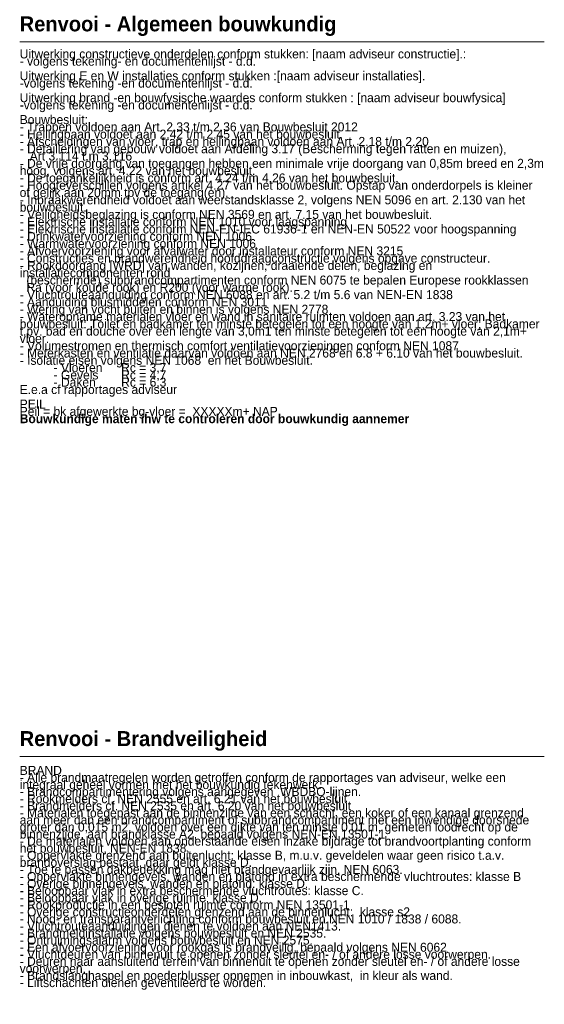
# Model space of a CAD drawing. Header units: millimetres. Extents: x -287545 to 1001608, y -673832 to 307178.
# Tile 63 of 64: x 992871 to 1001608, y -659737 to -643331. Entities that reach past the tile are written whole.
import ezdxf

# ---------------------------------------------------------------- set-up
doc = ezdxf.new("R2010")
doc.units = ezdxf.units.MM
doc.header["$MEASUREMENT"] = 0
doc.styles.add('GENERATED_STYLE_5', font='txt')
doc.styles.add('GENERATED_STYLE_6', font='txt')

msp = doc.modelspace()

# ---------------------------------------------------------------- linework, layer by layer
at = {"color": 1, "linetype": 'Continuous', "lineweight": 0}
for p, q in [((992871.1, -643699), (1001608.2, -643699)), ((992871.1, -655608.6), (1001608.2, -655608.6))]:
    msp.add_line(p, q, dxfattribs=at)

# ---------------------------------------------------------------- texts
at = {"color": 9, "linetype": 'Continuous', "lineweight": 0, "char_height": 250, "attachment_point": 7, "style": 'GENERATED_STYLE_6'}
for s, insert in [('\\A1;{\\pql;\\fFavorit Std|b1|i0|c0|p0;\\W1.000000;Renvooi\\fFavorit Std|b1|i0|c0|p0;\\W1.000000; - Algemeen bouwkundig}', (992871.1, -643602.8)), ('\\A1;{\\pql;\\fFavorit Std|b1|i0|c0|p0;\\W1.000000;Renvooi\\fFavorit Std|b1|i0|c0|p0;\\W1.000000; - Brandveiligheid}', (992871.1, -655512.4))]:
    msp.add_mtext(s, dxfattribs=dict(at, insert=insert))
at = {"color": 9, "linetype": 'Continuous', "lineweight": 0, "char_height": 150, "width": 8737.107, "attachment_point": 1, "style": 'GENERATED_STYLE_5'}
for s, insert, line_spacing_factor in [('\\A1;{\\pql;\\fFavorit Std|b0|i0|c0|p0;\\W1.000000;Uitwerking constructieve onderdelen conform stukken: [naam adviseur constructie].:\\P\\pql;\\fFavorit Std|b0|i0|c0|p0;\\W1.000000;- volgens tekening- en documentenlijst - d.d. \\P\\pql;\\fFavorit Std|b0|i0|c0|p0;\\W1.000000;\\P\\pql;\\fFavorit Std|b0|i0|c0|p0;\\W1.000000;Uitwerking E en W installaties conform stukken :[naam adviseur installaties].\\P\\pql;\\fFavorit Std|b0|i0|c0|p0;\\W1.000000;-volgens tekening -en documentenlijst - d.d. \\P\\pql;\\fFavorit Std|b0|i0|c0|p0;\\W1.000000;\\P\\pql;\\fFavorit Std|b0|i0|c0|p0;\\W1.000000;Uitwerking brand -en bouwfysische waardes conform stukken : [naam adviseur bouwfysica]\\P\\pql;\\fFavorit Std|b0|i0|c0|p0;\\W1.000000;-volgens tekening -en documentenlijst - d.d. \\P\\pql;\\fFavorit Std|b0|i0|c0|p0;\\W1.000000;\\P\\pql;\\fFavorit Std|b0|i0|c0|p0;\\W1.000000;Bouwbesluit:\\P\\pql;\\fFavorit Std|b0|i0|c0|p0;\\W1.000000;- Trappen voldoen aan Art. 2.33 t/m 2.36 van Bouwbesluit 2012\\P\\pql;\\fFavorit Std|b0|i0|c0|p0;\\W1.000000;- Hellingbaan voldoet aan 2.42 t/m 2.45 van het bouwbesluit. \\P\\pql;\\fFavorit Std|b0|i0|c0|p0;\\W1.000000;- Afscheidingen van vloer, trap en hellingbaan voldoen aan Art. 2.18 t/m 2.20\\P\\pql;\\fFavorit Std|b0|i0|c0|p0;\\W1.000000;- Detaillering van gebouw voldoet aan Afdeling 3.17 (Bescherming tegen ratten en muizen), \\P\\pql;\\fFavorit Std|b0|i0|c0|p0;\\W1.000000;   Art 3.114 t.m 3.116\\P\\pql;\\pt564.687,1125.93,1689.93,2255.99,2811.96,3377.79,3939.04,4503.72,5067.03,5627.36,6190.9,6752.14,7316.83,7878.07,8440.01,9000.56,9565.25,10128.6,10692.3,11253.8,11815.7,12379,12943,13504.3,14066.7,14630.2,15197.2,15754.8,16316.2,16882.1,17443.3,18005.3;\\fFavorit Std|b0|i0|c0|p0;\\W1.000000;- De vrije doorgang van toegangen hebben een minimale vrije doorgang van 0,85m breed en 2,3m hoog, volgens art. 4.22 van het bouwbesluit. \\P\\pql;\\fFavorit Std|b0|i0|c0|p0;\\W1.000000;- De toegankelijkheid is conform art. 4.24 t/m 4.26 van het bouwbesluit.\\P\\pql;\\fFavorit Std|b0|i0|c0|p0;\\W1.000000;- Hoogteverschillen volgens artikel 4.27 van het bouwbesluit. Opstap van onderdorpels is kleiner of gelijk aan 20mm tpv de toegang(en).\\P\\pql;\\pt564.687,1125.93,1689.93,2255.99,2811.96,3377.79,3939.04,4503.72,5067.03,5627.36,6190.9,6752.14,7316.83,7878.07,8440.01,9000.56,9565.25,10128.6,10692.3,11253.8,11815.7,12379,12943,13504.3,14066.7,14630.2,15197.2,15754.8,16316.2,16882.1,17443.3,18005.3;\\fFavorit Std|b0|i0|c0|p0;\\W1.000000;- Inbraakwerendheid voldoet aan weerstandsklasse 2, volgens NEN 5096 en art. 2.130 van het bouwbesluit.\\P\\pql;\\pt564.687,1125.93,1689.93,2255.99,2811.96,3377.79,3939.04,4503.72,5067.03,5627.36,6190.9,6752.14,7316.83,7878.07,8440.01,9000.56,9565.25,10128.6,10692.3,11253.8,11815.7,12379,12943,13504.3,14066.7,14630.2,15197.2,15754.8,16316.2,16882.1,17443.3,18005.3;\\fFavorit Std|b0|i0|c0|p0;\\W1.000000;- Veiligheidsbeglazing is conform NEN 3569 en art. 7.15 van het bouwbesluit. \\P\\pql;\\fFavorit Std|b0|i0|c0|p0;\\W1.000000;- Ele\\fFavorit Std|b0|i0|c0|p0;\\W1.000000;k\\fFavorit Std|b0|i0|c0|p0;\\W1.000000;trische installatie conform NEN 1010 voor laagspanning\\P\\pql;\\fFavorit Std|b0|i0|c0|p0;\\W1.000000;- Ele\\fFavorit Std|b0|i0|c0|p0;\\W1.000000;k\\fFavorit Std|b0|i0|c0|p0;\\W1.000000;trische installatie conform NEN-EN-IEC 61936-1 en NEN-EN 50522 voor hoogspanning\\P\\pql;\\fFavorit Std|b0|i0|c0|p0;\\W1.000000;- Drinkwatervoorziening conform NEN 1006\\P\\pql;\\fFavorit Std|b0|i0|c0|p0;\\W1.000000;- Warmwatervoorziening conform NEN 1006\\P\\pql;\\fFavorit Std|b0|i0|c0|p0;\\W1.000000;- Afvoervoorziening voor afvalwater door installateur conform NEN 3215 \\P\\pql;\\pt564.687,1125.93,1689.93,2255.99,2811.96,3377.79,3939.04,4503.72,5067.03,5627.36,6190.9,6752.14,7316.83,7878.07,8440.01,9000.56,9565.25,10128.6,10692.3,11253.8,11815.7,12379,12943,13504.3,14066.7,14630.2,15197.2,15754.8,16316.2,16882.1,17443.3,18005.3;\\fFavorit Std|b0|i0|c0|p0;\\W1.000000;- Constructies en brandwerendheid hoofddraagconstructie volgens opgave constructeur.\\P\\pql;\\fFavorit Std|b0|i0|c0|p0;\\W1.000000;- Rookdoorgang [WRD] van wanden, kozijnen, draaiende delen, beglazing en installatiecomponenten rond      \\P\\pql;\\fFavorit Std|b0|i0|c0|p0;\\W1.000000;  (beschermde) subbrandcompartimenten conform NEN 6075 te bepalen Europese rookklassen \\P\\pql;\\fFavorit Std|b0|i0|c0|p0;\\W1.000000;  Ra (voor koude rook) en R200 (voor warme rook). \\P\\pql;\\fFavorit Std|b0|i0|c0|p0;\\W1.000000;- Vluchtrouteaanduiding conform NEN 6088 en art. 5.2 t/m 5.6 van NEN-EN 1838\\P\\pql;\\fFavorit Std|b0|i0|c0|p0;\\W1.000000;- Aanduiding blusmiddelen conform NEN 3011\\P\\pql;\\fFavorit Std|b0|i0|c0|p0;\\W1.000000;- Wering van vocht buiten en binnen is volgens NEN 2778\\P\\pql;\\fFavorit Std|b0|i0|c0|p0;\\W1.000000;- Wateropname materialen vloer en wand in sanitaire ruimten voldoen aan art. 3.23 van het bouwbesluit: Toilet en badkamer ten minste betegelen tot een hoogte van 1,2m+ vloer; Badkamer t.pv. bad en douche over een lengte van 3,0m1 ten minste betegelen tot een hoogte van 2,1m+ vloer.\\P\\pql;\\fFavorit Std|b0|i0|c0|p0;\\W1.000000;- Volumestromen en thermisch comfort ventilatievoorzieningen conform NEN 1087\\P\\pql;\\pt564.687,1125.93,1689.93,2255.99,2811.96,3377.79,3939.04,4503.72,5067.03,5627.36,6190.9,6752.14,7316.83,7878.07,8440.01,9000.56,9565.25,10128.6,10692.3,11253.8,11815.7,12379,12943,13504.3,14066.7,14630.2,15197.2,15754.8,16316.2,16882.1,17443.3,18005.3;\\fFavorit Std|b0|i0|c0|p0;\\W1.000000;- Meterkasten en ventilatie daarvan voldoen aan NEN 2768 en 6.8 + 6.10 van het bouwbesluit.\\P\\pql;\\fFavorit Std|b0|i0|c0|p0;\\W1.000000;- Isolatie eisen volgens NEN 1068  en het Bouwbesluit. \\P\\pql;\\fFavorit Std|b0|i0|c0|p0;\\W1.000000; ^I- Vloeren ^IRc = 3,7\\P\\pql;\\fFavorit Std|b0|i0|c0|p0;\\W1.000000;^I- Gevels^IRc = 4,7\\P\\pql;\\fFavorit Std|b0|i0|c0|p0;\\W1.000000;^I- Daken^IRc = 6,3\\P\\pql;\\fFavorit Std|b0|i0|c0|p0;\\W1.000000;E.e.a cf rapportages adviseur\\P\\pql;\\pt564.687,1125.93,1689.93,2255.99,2811.96,3377.79,3939.04,4503.72,5067.03,5627.36,6190.9,6752.14,7316.83,7878.07,8440.01,9000.56,9565.25,10128.6,10692.3,11253.8,11815.7,12379,12943,13504.3,14066.7,14630.2,15197.2,15754.8,16316.2,16882.1,17443.3,18005.3;\\fFavorit Std|b0|i0|c0|p0;\\W1.000000;\\P\\pql;\\pt564.687,1125.93,1689.93,2255.99,2811.96,3377.79,3939.04,4503.72,5067.03,5627.36,6190.9,6752.14,7316.83,7878.07,8440.01,9000.56,9565.25,10128.6,10692.3,11253.8,11815.7,12379,12943,13504.3,14066.7,14630.2,15197.2,15754.8,16316.2,16882.1,17443.3,18005.3;\\fFavorit Std|b0|i0|c0|p0;\\W1.000000;PEIL \\P\\pql;\\fFavorit Std|b0|i0|c0|p0;\\W1.000000;Peil = bk afgewerkte bg-vloer =  XXXXXm+ NAP\\P\\pql;\\fFavorit Std|b1|i0|c0|p0;\\C1;\\W1.000000;Bouwkundige maten ihw te controleren door bouwkundig aannemer }', (992871.1, -643826.3), 0.486146), ('\\A1;{\\pql;\\pt565.544,1125.18,1692.2,2254.79,2812.95,3378.5,3938.13,4500.72,5067.74,5627.38,6191.45,6752.56,7316.63,7876.27,8440.34,9001.45,9565.52,10128.1,10692.2,11253.3,11815.9,12381.4,12944,13503.7,14067.7,14630.3,15195.9,15755.5,16316.6,16882.1,17443.3,18007.3;\\fFavorit Std|b0|i0|c0|p0;\\W1.000000;BRAND\\P\\pql;\\pt565.544,1125.18,1692.2,2254.79,2812.95,3378.5,3938.13,4500.72,5067.74,5627.38,6191.45,6752.56,7316.63,7876.27,8440.34,9001.45,9565.52,10128.1,10692.2,11253.3,11815.9,12381.4,12944,13503.7,14067.7,14630.3,15195.9,15755.5,16316.6,16882.1,17443.3,18007.3;\\fFavorit Std|b0|i0|c0|p0;\\W1.000000;- Alle brandmaatregelen worden getroffen conform de rapportages van adviseur, welke een integraal geheel vormen met het bouwkundig tekenwerk.\\P\\pql;\\pt565.544,1125.18,1692.2,2254.79,2812.95,3378.5,3938.13,4500.72,5067.74,5627.38,6191.45,6752.56,7316.63,7876.27,8440.34,9001.45,9565.52,10128.1,10692.2,11253.3,11815.9,12381.4,12944,13503.7,14067.7,14630.3,15195.9,15755.5,16316.6,16882.1,17443.3,18007.3;\\fFavorit Std|b0|i0|c0|p0;\\W1.000000;- Brandcompartimentering volgens aangegeven  WBDBO-lijnen.\\P\\pql;\\pt565.544,1125.18,1692.2,2254.79,2812.95,3378.5,3938.13,4500.72,5067.74,5627.38,6191.45,6752.56,7316.63,7876.27,8440.34,9001.45,9565.52,10128.1,10692.2,11253.3,11815.9,12381.4,12944,13503.7,14067.7,14630.3,15195.9,15755.5,16316.6,16882.1,17443.3,18007.3;\\fFavorit Std|b0|i0|c0|p0;\\W1.000000;- Rookmelders cf. NEN 2555 en art. 6.21 van het bouwbesluit\\P\\pql;\\pt565.544,1125.18,1692.2,2254.79,2812.95,3378.5,3938.13,4500.72,5067.74,5627.38,6191.45,6752.56,7316.63,7876.27,8440.34,9001.45,9565.52,10128.1,10692.2,11253.3,11815.9,12381.4,12944,13503.7,14067.7,14630.3,15195.9,15755.5,16316.6,16882.1,17443.3,18007.3;\\fFavorit Std|b0|i0|c0|p0;\\W1.000000;- Brandmelders cf. NEN 2535 en art. 6.20 van het bouwbesluit\\P\\pql;\\pt565.544,1125.18,1692.2,2254.79,2812.95,3378.5,3938.13,4500.72,5067.74,5627.38,6191.45,6752.56,7316.63,7876.27,8440.34,9001.45,9565.52,10128.1,10692.2,11253.3,11815.9,12381.4,12944,13503.7,14067.7,14630.3,15195.9,15755.5,16316.6,16882.1,17443.3,18007.3;\\fFavorit Std|b0|i0|c0|p0;\\W1.000000;- Materialen toegepast aan de binnenzijde van een schacht, een koker of een kanaal grenzend aan meer dan een brandcompartiment of subbrandcompartiment met een inwendige doorsnede groter dan 0,015 m2, voldoe\\fFavorit Std|b0|i0|c0|p0;\\W1.000000;n\\fFavorit Std|b0|i0|c0|p0;\\W1.000000; over een dikte van ten minste 0,01 m, gemeten loodrecht op de binnenzijde, aan brandklasse A2, bepaald volgens NEN-EN 13501-1\\P\\pql;\\pt565.544,1125.18,1692.2,2254.79,2812.95,3378.5,3938.13,4500.72,5067.74,5627.38,6191.45,6752.56,7316.63,7876.27,8440.34,9001.45,9565.52,10128.1,10692.2,11253.3,11815.9,12381.4,12944,13503.7,14067.7,14630.3,15195.9,15755.5,16316.6,16882.1,17443.3,18007.3;\\fFavorit Std|b0|i0|c0|p0;\\W1.000000;- De materialen voldoen aan onderstaande eisen inzake bijdrage tot brandvoortplanting conform het bouwbesluit, NEN-EN 1838.\\P\\pql;\\pt565.544,1125.18,1692.2,2254.79,2812.95,3378.5,3938.13,4500.72,5067.74,5627.38,6191.45,6752.56,7316.63,7876.27,8440.34,9001.45,9565.52,10128.1,10692.2,11253.3,11815.9,12381.4,12944,13503.7,14067.7,14630.3,15195.9,15755.5,16316.6,16882.1,17443.3,18007.3;\\fFavorit Std|b0|i0|c0|p0;\\W1.000000;- Oppervlakte grenzend aan buitenlucht: klasse B, m.u.v. geveldelen waar geen risico t.a.v. \\fFavorit Std|b0|i0|c0|p0;\\W1.000000;b\\fFavorit Std|b0|i0|c0|p0;\\W1.000000;randoverslag bestaat, daar geldt klasse D.\\P\\pql;\\pt565.544,1125.18,1692.2,2254.79,2812.95,3378.5,3938.13,4500.72,5067.74,5627.38,6191.45,6752.56,7316.63,7876.27,8440.34,9001.45,9565.52,10128.1,10692.2,11253.3,11815.9,12381.4,12944,13503.7,14067.7,14630.3,15195.9,15755.5,16316.6,16882.1,17443.3,18007.3;\\fFavorit Std|b0|i0|c0|p0;\\W1.000000;- Toe te passen dakbedekking mag niet brandgevaarlijk zijn, NEN 6063.\\P\\pql;\\pt565.544,1125.18,1692.2,2254.79,2812.95,3378.5,3938.13,4500.72,5067.74,5627.38,6191.45,6752.56,7316.63,7876.27,8440.34,9001.45,9565.52,10128.1,10692.2,11253.3,11815.9,12381.4,12944,13503.7,14067.7,14630.3,15195.9,15755.5,16316.6,16882.1,17443.3,18007.3;\\fFavorit Std|b0|i0|c0|p0;\\W1.000000;- Oppervlakte binnengevels, wanden en plafond in extra beschermende vluchtroutes: klasse B\\P\\pql;\\pt565.544,1125.18,1692.2,2254.79,2812.95,3378.5,3938.13,4500.72,5067.74,5627.38,6191.45,6752.56,7316.63,7876.27,8440.34,9001.45,9565.52,10128.1,10692.2,11253.3,11815.9,12381.4,12944,13503.7,14067.7,14630.3,15195.9,15755.5,16316.6,16882.1,17443.3,18007.3;\\fFavorit Std|b0|i0|c0|p0;\\W1.000000;- Overige binnengevels, wanden en plafond: klasse D.\\P\\pql;\\pt565.544,1125.18,1692.2,2254.79,2812.95,3378.5,3938.13,4500.72,5067.74,5627.38,6191.45,6752.56,7316.63,7876.27,8440.34,9001.45,9565.52,10128.1,10692.2,11253.3,11815.9,12381.4,12944,13503.7,14067.7,14630.3,15195.9,15755.5,16316.6,16882.1,17443.3,18007.3;\\fFavorit Std|b0|i0|c0|p0;\\W1.000000;- Beloopbaar vlak in extra beschermende vluchtroutes: klasse C.\\P\\pql;\\pt565.544,1125.18,1692.2,2254.79,2812.95,3378.5,3938.13,4500.72,5067.74,5627.38,6191.45,6752.56,7316.63,7876.27,8440.34,9001.45,9565.52,10128.1,10692.2,11253.3,11815.9,12381.4,12944,13503.7,14067.7,14630.3,15195.9,15755.5,16316.6,16882.1,17443.3,18007.3;\\fFavorit Std|b0|i0|c0|p0;\\W1.000000;- Beloopbaar vlak in overige ruimte: klasse D.\\P\\pql;\\pt565.544,1125.18,1692.2,2254.79,2812.95,3378.5,3938.13,4500.72,5067.74,5627.38,6191.45,6752.56,7316.63,7876.27,8440.34,9001.45,9565.52,10128.1,10692.2,11253.3,11815.9,12381.4,12944,13503.7,14067.7,14630.3,15195.9,15755.5,16316.6,16882.1,17443.3,18007.3;\\fFavorit Std|b0|i0|c0|p0;\\W1.000000;- Rookproductie in een besloten ruimte conform NEN 13501-1\\P\\pql;\\pt565.544,1125.18,1692.2,2254.79,2812.95,3378.5,3938.13,4500.72,5067.74,5627.38,6191.45,6752.56,7316.63,7876.27,8440.34,9001.45,9565.52,10128.1,10692.2,11253.3,11815.9,12381.4,12944,13503.7,14067.7,14630.3,15195.9,15755.5,16316.6,16882.1,17443.3,18007.3;\\fFavorit Std|b0|i0|c0|p0;\\W1.000000;- Overige constructieonderdelen grenzend aan de binnenlucht:  klasse s2\\P\\pql;\\pt565.544,1125.18,1692.2,2254.79,2812.95,3378.5,3938.13,4500.72,5067.74,5627.38,6191.45,6752.56,7316.63,7876.27,8440.34,9001.45,9565.52,10128.1,10692.2,11253.3,11815.9,12381.4,12944,13503.7,14067.7,14630.3,15195.9,15755.5,16316.6,16882.1,17443.3,18007.3;\\fFavorit Std|b0|i0|c0|p0;\\W1.000000;- Nood- en transparantverlichting conform bouwbesluit en NEN 1010 / 1838 / 6088.\\P\\pql;\\pt565.544,1125.18,1692.2,2254.79,2812.95,3378.5,3938.13,4500.72,5067.74,5627.38,6191.45,6752.56,7316.63,7876.27,8440.34,9001.45,9565.52,10128.1,10692.2,11253.3,11815.9,12381.4,12944,13503.7,14067.7,14630.3,15195.9,15755.5,16316.6,16882.1,17443.3,18007.3;\\fFavorit Std|b0|i0|c0|p0;\\W1.000000;- Vluchtrouteaanduidingen dienen te voldoen aan NEN1413.\\P\\pql;\\pt565.544,1125.18,1692.2,2254.79,2812.95,3378.5,3938.13,4500.72,5067.74,5627.38,6191.45,6752.56,7316.63,7876.27,8440.34,9001.45,9565.52,10128.1,10692.2,11253.3,11815.9,12381.4,12944,13503.7,14067.7,14630.3,15195.9,15755.5,16316.6,16882.1,17443.3,18007.3;\\fFavorit Std|b0|i0|c0|p0;\\W1.000000;- Brandmeldinstallatie volgens bouwbesluit en NEN 2535.\\P\\pql;\\pt565.544,1125.18,1692.2,2254.79,2812.95,3378.5,3938.13,4500.72,5067.74,5627.38,6191.45,6752.56,7316.63,7876.27,8440.34,9001.45,9565.52,10128.1,10692.2,11253.3,11815.9,12381.4,12944,13503.7,14067.7,14630.3,15195.9,15755.5,16316.6,16882.1,17443.3,18007.3;\\fFavorit Std|b0|i0|c0|p0;\\W1.000000;- Ontruimingsalarm volgens bouwbesluit en NEN 2575.\\P\\pql;\\pt565.544,1125.18,1692.2,2254.79,2812.95,3378.5,3938.13,4500.72,5067.74,5627.38,6191.45,6752.56,7316.63,7876.27,8440.34,9001.45,9565.52,10128.1,10692.2,11253.3,11815.9,12381.4,12944,13503.7,14067.7,14630.3,15195.9,15755.5,16316.6,16882.1,17443.3,18007.3;\\fFavorit Std|b0|i0|c0|p0;\\W1.000000;- Een afvoervoorziening voor rookgas is brandveilig, bepaald volgens NEN 6062\\P\\pql;\\pt565.544,1125.18,1692.2,2254.79,2812.95,3378.5,3938.13,4500.72,5067.74,5627.38,6191.45,6752.56,7316.63,7876.27,8440.34,9001.45,9565.52,10128.1,10692.2,11253.3,11815.9,12381.4,12944,13503.7,14067.7,14630.3,15195.9,15755.5,16316.6,16882.1,17443.3,18007.3;\\fFavorit Std|b0|i0|c0|p0;\\W1.000000;- Vluchtdeuren van binnenuit te openen zonder sleutel en- / of andere losse voorwerpen.\\P\\pql;\\pt566.108,1125.18,1693.26,2254.79,2812.95,3377.83,3938.87,4501.36,5067.74,5627.38,6191.45,6752.04,7316.63,7875.56,8440.34,9001.45,9565.93,10128.1,10692.2,11253.3,11816.6,12380.5,12944,13502.6,14068.7,14629.8,15195.9,15755.5,16315.8,16882.1,17443.3,18007.3;\\fFavorit Std|b0|i0|c0|p0;\\W1.000000;- Deuren naar aansluitend terrein van binnenuit te openen zonder sleutel en- / of andere losse voorwerpen.\\P\\pql;\\pt565.544,1125.18,1692.2,2254.79,2812.95,3378.5,3938.13,4500.72,5067.74,5627.38,6191.45,6752.56,7316.63,7876.27,8440.34,9001.45,9565.52,10128.1,10692.2,11253.3,11815.9,12381.4,12944,13503.7,14067.7,14630.3,15195.9,15755.5,16316.6,16882.1,17443.3,18007.3;\\fFavorit Std|b0|i0|c0|p0;\\W1.000000;- Brandslanghaspel en poederblusser opnemen in inbouwkast,  in kleur als wand.\\P\\pql;\\pt565.544,1125.18,1692.2,2254.79,2812.95,3378.5,3938.13,4500.72,5067.74,5627.38,6191.45,6752.56,7316.63,7876.27,8440.34,9001.45,9565.52,10128.1,10692.2,11253.3,11815.9,12381.4,12944,13503.7,14067.7,14630.3,15195.9,15755.5,16316.6,16882.1,17443.3,18007.3;\\fFavorit Std|b0|i0|c0|p0;\\W1.000000;- Liftschachten dienen geventileerd te worden.}', (992871.1, -655764.8), 0.471281)]:
    msp.add_mtext(s, dxfattribs=dict(at, insert=insert, line_spacing_factor=line_spacing_factor))

doc.saveas('drawing.dxf')
